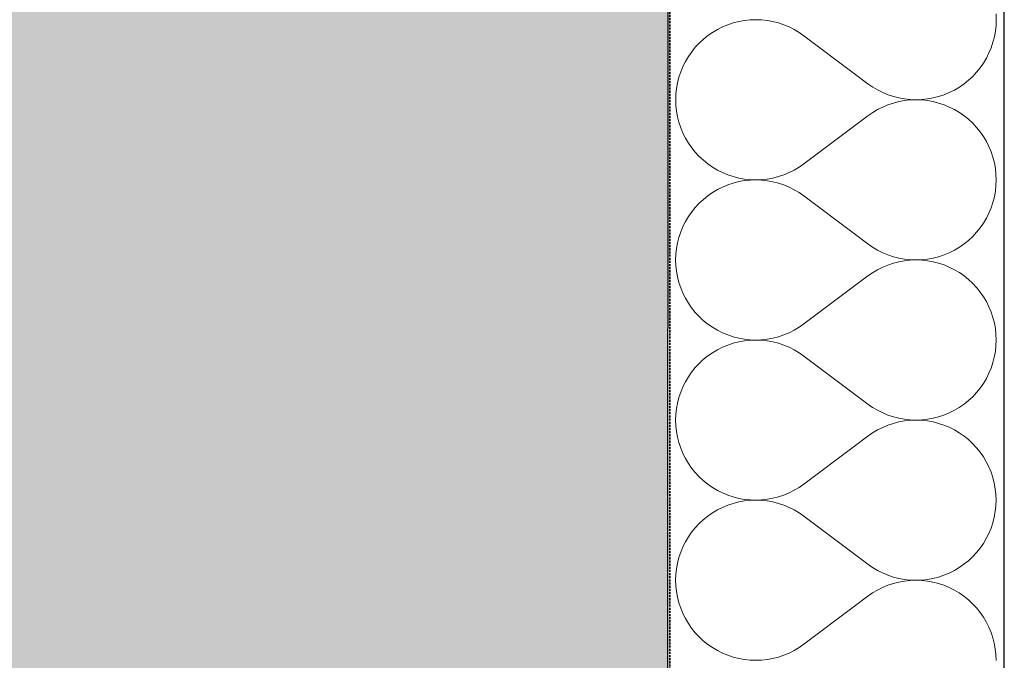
# Model space of a CAD drawing. Header units: millimetres. Extents: x -28017 to 3863, y -4271 to 20239.
# Tile 102 of 105: x -631 to -162, y 1562 to 1867. Entities that reach past the tile are written whole.
import ezdxf

# ---------------------------------------------------------------- set-up
doc = ezdxf.new("R2010")
doc.units = ezdxf.units.MM
doc.header["$MEASUREMENT"] = 0
doc.linetypes.add('Wipeout_Contour', pattern=[1000, 0, -1000])
doc.linetypes.add('čárkovaná 3', pattern=[1.5, 1, -0.5])
for name, color, linetype in [('5._POHLED ZÁPADNÍ_2_Konstrukce - nenosné', 7, 'Continuous'), ('5._POHLED ZÁPADNÍ_2_Konstrukce - nosné', 7, 'Continuous'), ('5._POHLED ZÁPADNÍ_2_Nové_Konstrukce - nosné', 7, 'Continuous'), ('5._POHLED ZÁPADNÍ_2_Nové_Výplně – Řezové', 7, 'Continuous'), ('5._POHLED ZÁPADNÍ_2_Výplně – Řezové', 7, 'Continuous')]:
    doc.layers.add(name, color=color, linetype=linetype)

# ---------------------------------------------------------------- blocks, each defined once
blk = doc.blocks.new('*X12', base_point=(-28336.19, -5790.34))
at = {"layer": '5._POHLED ZÁPADNÍ_2_Nové_Výplně – Řezové', "color": 21, "linetype": 'Continuous', "lineweight": 20, "true_color": 0xffaaaa}
for p, q in [((-166.24, 1866.69), (-166.34, 1869.41)), ((-296.34, 1863.27), (-298.77, 1862.06)), ((-293.82, 1864.31), (-296.34, 1863.27)), ((-291.24, 1865.17), (-293.82, 1864.31)), ((-288.61, 1865.84), (-291.24, 1865.17)), ((-285.93, 1866.32), (-288.61, 1865.84)), ((-283.22, 1866.61), (-285.93, 1866.32)), ((-280.5, 1866.71), (-283.22, 1866.61)), ((-277.79, 1866.61), (-280.5, 1866.71)), ((-275.08, 1866.31), (-277.79, 1866.61)), ((-272.4, 1865.83), (-275.08, 1866.31)), ((-269.77, 1865.15), (-272.4, 1865.83)), ((-267.19, 1864.29), (-269.77, 1865.15)), ((-264.68, 1863.25), (-267.19, 1864.29)), ((-262.24, 1862.03), (-264.68, 1863.25)), ((-166.63, 1861.27), (-166.34, 1863.97)), ((-166.34, 1863.97), (-166.24, 1866.69)), ((-303.35, 1859.12), (-305.47, 1857.41)), ((-301.11, 1860.67), (-303.35, 1859.12)), ((-298.77, 1862.06), (-301.11, 1860.67)), ((-259.91, 1860.64), (-262.24, 1862.03)), ((-257.67, 1859.08), (-259.91, 1860.64)), ((-227.2, 1836.22), (-257.67, 1859.08)), ((-167.79, 1855.95), (-167.12, 1858.59)), ((-167.12, 1858.59), (-166.63, 1861.27)), ((-307.46, 1855.56), (-309.31, 1853.57)), ((-305.47, 1857.41), (-307.46, 1855.56)), ((-168.65, 1853.37), (-167.79, 1855.95)), ((-312.57, 1849.22), (-313.96, 1846.88)), ((-311.02, 1851.45), (-312.57, 1849.22)), ((-309.31, 1853.57), (-311.02, 1851.45)), ((-170.91, 1848.43), (-169.69, 1850.86)), ((-169.69, 1850.86), (-168.65, 1853.37)), ((-315.18, 1844.45), (-316.22, 1841.93)), ((-313.96, 1846.88), (-315.18, 1844.45)), ((-173.85, 1843.85), (-172.3, 1846.09)), ((-172.3, 1846.09), (-170.91, 1848.43)), ((-316.22, 1841.93), (-317.08, 1839.35)), ((-179.41, 1837.89), (-177.41, 1839.75)), ((-177.41, 1839.75), (-175.56, 1841.74)), ((-175.56, 1841.74), (-173.85, 1843.85)), ((-317.76, 1836.72), (-318.24, 1834.04)), ((-317.08, 1839.35), (-317.76, 1836.72)), ((-227.2, 1836.22), (-224.97, 1834.67)), ((-183.76, 1834.64), (-181.52, 1836.19)), ((-181.52, 1836.19), (-179.41, 1837.89)), ((-318.53, 1831.33), (-318.63, 1828.62)), ((-318.24, 1834.04), (-318.53, 1831.33)), ((-224.97, 1834.67), (-222.63, 1833.28)), ((-222.63, 1833.28), (-220.2, 1832.06)), ((-220.2, 1832.06), (-217.68, 1831.01)), ((-217.68, 1831.01), (-215.1, 1830.15)), ((-193.63, 1830.14), (-191.05, 1830.99)), ((-191.05, 1830.99), (-188.53, 1832.03)), ((-188.53, 1832.03), (-186.1, 1833.25)), ((-186.1, 1833.25), (-183.76, 1834.64)), ((-318.63, 1828.62), (-318.53, 1825.9)), ((-318.53, 1825.9), (-318.24, 1823.19)), ((-217.69, 1826.19), (-220.2, 1825.15)), ((-215.1, 1827.05), (-217.69, 1826.19)), ((-215.1, 1830.15), (-212.47, 1829.48)), ((-212.47, 1827.72), (-215.1, 1827.05)), ((-212.47, 1829.48), (-209.79, 1828.99)), ((-209.79, 1828.21), (-212.47, 1827.72)), ((-209.79, 1828.99), (-207.09, 1828.7)), ((-207.09, 1828.5), (-209.79, 1828.21)), ((-207.09, 1828.7), (-204.37, 1828.6)), ((-204.37, 1828.6), (-207.09, 1828.5)), ((-204.37, 1828.6), (-201.65, 1828.7)), ((-201.65, 1828.5), (-204.37, 1828.6)), ((-201.65, 1828.7), (-198.94, 1828.98)), ((-198.94, 1828.21), (-201.65, 1828.5)), ((-198.94, 1828.98), (-196.27, 1829.46)), ((-196.27, 1827.73), (-198.94, 1828.21)), ((-196.27, 1829.46), (-193.63, 1830.14)), ((-193.63, 1827.06), (-196.27, 1827.73)), ((-191.05, 1826.2), (-193.63, 1827.06)), ((-188.54, 1825.16), (-191.05, 1826.2)), ((-318.24, 1823.19), (-317.76, 1820.51)), ((-224.97, 1822.54), (-227.2, 1820.98)), ((-222.63, 1823.93), (-224.97, 1822.54)), ((-220.2, 1825.15), (-222.63, 1823.93)), ((-186.1, 1823.95), (-188.54, 1825.16)), ((-183.76, 1822.56), (-186.1, 1823.95)), ((-181.53, 1821.01), (-183.76, 1822.56)), ((-179.41, 1819.3), (-181.53, 1821.01)), ((-317.76, 1820.51), (-317.09, 1817.88)), ((-317.09, 1817.88), (-316.23, 1815.3)), ((-227.2, 1820.98), (-257.68, 1798.13)), ((-177.42, 1817.45), (-179.41, 1819.3)), ((-175.56, 1815.46), (-177.42, 1817.45)), ((-316.23, 1815.3), (-315.19, 1812.78)), ((-315.19, 1812.78), (-313.97, 1810.35)), ((-173.86, 1813.34), (-175.56, 1815.46)), ((-172.3, 1811.1), (-173.86, 1813.34)), ((-313.97, 1810.35), (-312.58, 1808.01)), ((-312.58, 1808.01), (-311.03, 1805.78)), ((-170.91, 1808.76), (-172.3, 1811.1)), ((-169.7, 1806.33), (-170.91, 1808.76)), ((-311.03, 1805.78), (-309.32, 1803.66)), ((-309.32, 1803.66), (-307.47, 1801.67)), ((-168.66, 1803.82), (-169.7, 1806.33)), ((-167.8, 1801.24), (-168.66, 1803.82)), ((-307.47, 1801.67), (-305.48, 1799.81)), ((-305.48, 1799.81), (-303.36, 1798.11)), ((-303.36, 1798.11), (-301.12, 1796.56)), ((-259.91, 1796.58), (-257.68, 1798.13)), ((-167.12, 1798.6), (-167.8, 1801.24)), ((-166.64, 1795.92), (-167.12, 1798.6)), ((-301.12, 1796.56), (-298.78, 1795.17)), ((-298.78, 1795.17), (-296.35, 1793.95)), ((-296.35, 1793.95), (-293.83, 1792.91)), ((-293.83, 1792.91), (-291.25, 1792.05)), ((-269.78, 1792.07), (-267.2, 1792.93)), ((-267.2, 1792.93), (-264.69, 1793.97)), ((-264.69, 1793.97), (-262.25, 1795.19)), ((-262.25, 1795.19), (-259.91, 1796.58)), ((-166.35, 1793.22), (-166.64, 1795.92)), ((-166.25, 1790.5), (-166.35, 1793.22)), ((-291.25, 1788.98), (-293.84, 1788.12)), ((-291.25, 1792.05), (-288.62, 1791.38)), ((-288.62, 1789.65), (-291.25, 1788.98)), ((-288.62, 1791.38), (-285.94, 1790.9)), ((-285.94, 1790.13), (-288.62, 1789.65)), ((-285.94, 1790.9), (-283.23, 1790.61)), ((-283.23, 1790.42), (-285.94, 1790.13)), ((-283.23, 1790.61), (-280.52, 1790.52)), ((-280.52, 1790.52), (-283.23, 1790.42)), ((-280.52, 1790.52), (-277.8, 1790.61)), ((-277.8, 1790.42), (-280.52, 1790.52)), ((-277.8, 1790.61), (-275.09, 1790.91)), ((-275.09, 1790.12), (-277.8, 1790.42)), ((-275.09, 1790.91), (-272.41, 1791.39)), ((-272.41, 1789.64), (-275.09, 1790.12)), ((-272.41, 1791.39), (-269.78, 1792.07)), ((-269.78, 1788.96), (-272.41, 1789.64)), ((-267.2, 1788.1), (-269.78, 1788.96)), ((-166.35, 1787.78), (-166.25, 1790.5)), ((-301.12, 1784.48), (-303.36, 1782.93)), ((-298.78, 1785.87), (-301.12, 1784.48)), ((-296.35, 1787.08), (-298.78, 1785.87)), ((-293.84, 1788.12), (-296.35, 1787.08)), ((-264.69, 1787.06), (-267.2, 1788.1)), ((-262.25, 1785.84), (-264.69, 1787.06)), ((-259.92, 1784.45), (-262.25, 1785.84)), ((-257.68, 1782.89), (-259.92, 1784.45)), ((-167.13, 1782.4), (-166.64, 1785.08)), ((-166.64, 1785.08), (-166.35, 1787.78)), ((-307.47, 1779.37), (-309.32, 1777.38)), ((-305.48, 1781.22), (-307.47, 1779.37)), ((-303.36, 1782.93), (-305.48, 1781.22)), ((-227.21, 1760.03), (-257.68, 1782.89)), ((-168.66, 1777.18), (-167.8, 1779.76)), ((-167.8, 1779.76), (-167.13, 1782.4)), ((-311.03, 1775.26), (-312.59, 1773.03)), ((-309.32, 1777.38), (-311.03, 1775.26)), ((-170.92, 1772.24), (-169.7, 1774.67)), ((-169.7, 1774.67), (-168.66, 1777.18)), ((-313.97, 1770.69), (-315.19, 1768.26)), ((-312.59, 1773.03), (-313.97, 1770.69)), ((-173.86, 1767.66), (-172.31, 1769.9)), ((-172.31, 1769.9), (-170.92, 1772.24)), ((-316.23, 1765.74), (-317.09, 1763.16)), ((-315.19, 1768.26), (-316.23, 1765.74)), ((-177.42, 1763.55), (-175.57, 1765.55)), ((-175.57, 1765.55), (-173.86, 1767.66)), ((-317.77, 1760.53), (-318.25, 1757.85)), ((-317.09, 1763.16), (-317.77, 1760.53)), ((-181.54, 1760), (-179.42, 1761.7)), ((-179.42, 1761.7), (-177.42, 1763.55)), ((-318.25, 1757.85), (-318.54, 1755.14)), ((-227.21, 1760.03), (-224.98, 1758.48)), ((-224.98, 1758.48), (-222.64, 1757.09)), ((-222.64, 1757.09), (-220.21, 1755.87)), ((-220.21, 1755.87), (-217.7, 1754.82)), ((-191.06, 1754.8), (-188.54, 1755.84)), ((-188.54, 1755.84), (-186.11, 1757.06)), ((-186.11, 1757.06), (-183.77, 1758.45)), ((-183.77, 1758.45), (-181.54, 1760)), ((-318.54, 1755.14), (-318.64, 1752.43)), ((-318.64, 1752.43), (-318.54, 1749.71)), ((-217.7, 1754.82), (-215.11, 1753.96)), ((-215.12, 1750.86), (-217.7, 1750)), ((-212.48, 1751.53), (-215.12, 1750.86)), ((-215.11, 1753.96), (-212.48, 1753.29)), ((-212.48, 1753.29), (-209.8, 1752.8)), ((-209.8, 1752.02), (-212.48, 1751.53)), ((-209.8, 1752.8), (-207.1, 1752.51)), ((-207.1, 1752.31), (-209.8, 1752.02)), ((-207.1, 1752.51), (-204.38, 1752.41)), ((-204.38, 1752.41), (-207.1, 1752.31)), ((-204.38, 1752.41), (-201.66, 1752.5)), ((-201.66, 1752.31), (-204.38, 1752.41)), ((-201.66, 1752.5), (-198.95, 1752.79)), ((-198.95, 1752.02), (-201.66, 1752.31)), ((-198.95, 1752.79), (-196.28, 1753.27)), ((-196.28, 1751.54), (-198.95, 1752.02)), ((-196.28, 1753.27), (-193.64, 1753.95)), ((-193.64, 1750.87), (-196.28, 1751.54)), ((-193.64, 1753.95), (-191.06, 1754.8)), ((-191.06, 1750.01), (-193.64, 1750.87)), ((-318.54, 1749.71), (-318.25, 1747)), ((-318.25, 1747), (-317.77, 1744.32)), ((-224.98, 1746.35), (-227.21, 1744.79)), ((-222.64, 1747.74), (-224.98, 1746.35)), ((-220.21, 1748.96), (-222.64, 1747.74)), ((-217.7, 1750), (-220.21, 1748.96)), ((-188.55, 1748.97), (-191.06, 1750.01)), ((-186.11, 1747.76), (-188.55, 1748.97)), ((-183.77, 1746.37), (-186.11, 1747.76)), ((-181.54, 1744.82), (-183.77, 1746.37)), ((-317.77, 1744.32), (-317.1, 1741.69)), ((-317.1, 1741.69), (-316.24, 1739.11)), ((-227.21, 1744.79), (-257.69, 1721.94)), ((-179.42, 1743.11), (-181.54, 1744.82)), ((-177.43, 1741.26), (-179.42, 1743.11)), ((-316.24, 1739.11), (-315.2, 1736.59)), ((-175.57, 1739.27), (-177.43, 1741.26)), ((-173.87, 1737.15), (-175.57, 1739.27)), ((-172.31, 1734.91), (-173.87, 1737.15)), ((-315.2, 1736.59), (-313.98, 1734.16)), ((-313.98, 1734.16), (-312.59, 1731.82)), ((-170.93, 1732.57), (-172.31, 1734.91)), ((-169.71, 1730.14), (-170.93, 1732.57)), ((-312.59, 1731.82), (-311.04, 1729.59)), ((-311.04, 1729.59), (-309.33, 1727.47)), ((-309.33, 1727.47), (-307.48, 1725.48)), ((-168.67, 1727.63), (-169.71, 1730.14)), ((-167.81, 1725.05), (-168.67, 1727.63)), ((-307.48, 1725.48), (-305.49, 1723.62)), ((-305.49, 1723.62), (-303.37, 1721.92)), ((-167.13, 1722.41), (-167.81, 1725.05)), ((-303.37, 1721.92), (-301.13, 1720.37)), ((-301.13, 1720.37), (-298.79, 1718.98)), ((-298.79, 1718.98), (-296.36, 1717.76)), ((-264.7, 1717.78), (-262.26, 1719)), ((-262.26, 1719), (-259.93, 1720.39)), ((-259.93, 1720.39), (-257.69, 1721.94)), ((-166.65, 1719.73), (-167.13, 1722.41)), ((-166.36, 1717.03), (-166.65, 1719.73)), ((-296.36, 1717.76), (-293.85, 1716.72)), ((-293.85, 1716.72), (-291.26, 1715.86)), ((-291.26, 1715.86), (-288.63, 1715.19)), ((-288.63, 1713.46), (-291.26, 1712.79)), ((-288.63, 1715.19), (-285.95, 1714.71)), ((-285.95, 1713.94), (-288.63, 1713.46)), ((-285.95, 1714.71), (-283.24, 1714.42)), ((-283.24, 1714.23), (-285.95, 1713.94)), ((-283.24, 1714.42), (-280.53, 1714.32)), ((-280.53, 1714.32), (-283.24, 1714.23)), ((-280.53, 1714.32), (-277.81, 1714.42)), ((-277.81, 1714.23), (-280.53, 1714.32)), ((-277.81, 1714.42), (-275.1, 1714.72)), ((-275.1, 1713.93), (-277.81, 1714.23)), ((-275.1, 1714.72), (-272.43, 1715.2)), ((-272.43, 1713.45), (-275.1, 1713.93)), ((-272.43, 1715.2), (-269.79, 1715.87)), ((-269.79, 1712.77), (-272.43, 1713.45)), ((-269.79, 1715.87), (-267.21, 1716.74)), ((-267.21, 1716.74), (-264.7, 1717.78)), ((-166.26, 1714.31), (-166.36, 1717.03)), ((-166.36, 1711.59), (-166.26, 1714.31)), ((-298.79, 1709.68), (-301.13, 1708.29)), ((-296.36, 1710.89), (-298.79, 1709.68)), ((-293.85, 1711.93), (-296.36, 1710.89)), ((-291.26, 1712.79), (-293.85, 1711.93)), ((-267.21, 1711.91), (-269.79, 1712.77)), ((-264.7, 1710.87), (-267.21, 1711.91)), ((-262.27, 1709.65), (-264.7, 1710.87)), ((-259.93, 1708.26), (-262.27, 1709.65)), ((-167.14, 1706.21), (-166.65, 1708.89)), ((-166.65, 1708.89), (-166.36, 1711.59)), ((-305.49, 1705.03), (-307.48, 1703.18)), ((-303.37, 1706.74), (-305.49, 1705.03)), ((-301.13, 1708.29), (-303.37, 1706.74)), ((-257.69, 1706.7), (-259.93, 1708.26)), ((-227.22, 1683.84), (-257.69, 1706.7)), ((-167.81, 1703.57), (-167.14, 1706.21)), ((-309.34, 1701.19), (-311.04, 1699.07)), ((-307.48, 1703.18), (-309.34, 1701.19)), ((-169.71, 1698.48), (-168.67, 1700.99)), ((-168.67, 1700.99), (-167.81, 1703.57)), ((-312.6, 1696.84), (-313.98, 1694.5)), ((-311.04, 1699.07), (-312.6, 1696.84)), ((-172.32, 1693.71), (-170.93, 1696.05)), ((-170.93, 1696.05), (-169.71, 1698.48)), ((-315.2, 1692.07), (-316.25, 1689.55)), ((-313.98, 1694.5), (-315.2, 1692.07)), ((-175.58, 1689.35), (-173.87, 1691.47)), ((-173.87, 1691.47), (-172.32, 1693.71)), ((-317.1, 1686.97), (-317.78, 1684.34)), ((-316.25, 1689.55), (-317.1, 1686.97)), ((-181.55, 1683.81), (-179.43, 1685.51)), ((-179.43, 1685.51), (-177.43, 1687.36)), ((-177.43, 1687.36), (-175.58, 1689.35)), ((-318.26, 1681.66), (-318.55, 1678.95)), ((-317.78, 1684.34), (-318.26, 1681.66)), ((-227.22, 1683.84), (-224.99, 1682.29)), ((-224.99, 1682.29), (-222.65, 1680.9)), ((-222.65, 1680.9), (-220.22, 1679.68)), ((-188.56, 1679.65), (-186.12, 1680.87)), ((-186.12, 1680.87), (-183.78, 1682.26)), ((-183.78, 1682.26), (-181.55, 1683.81)), ((-318.55, 1678.95), (-318.65, 1676.23)), ((-318.65, 1676.23), (-318.55, 1673.52)), ((-220.22, 1679.68), (-217.71, 1678.63)), ((-217.71, 1678.63), (-215.13, 1677.77)), ((-215.13, 1677.77), (-212.49, 1677.1)), ((-212.49, 1677.1), (-209.81, 1676.61)), ((-209.81, 1676.61), (-207.11, 1676.32)), ((-207.11, 1676.12), (-209.81, 1675.83)), ((-207.11, 1676.32), (-204.39, 1676.22)), ((-204.39, 1676.22), (-207.11, 1676.12)), ((-204.39, 1676.22), (-201.67, 1676.31)), ((-201.67, 1676.12), (-204.39, 1676.22)), ((-201.67, 1676.31), (-198.97, 1676.6)), ((-198.97, 1675.83), (-201.67, 1676.12)), ((-198.97, 1676.6), (-196.29, 1677.08)), ((-196.29, 1677.08), (-193.65, 1677.76)), ((-193.65, 1677.76), (-191.07, 1678.61)), ((-191.07, 1678.61), (-188.56, 1679.65)), ((-318.55, 1673.52), (-318.26, 1670.81)), ((-222.65, 1671.55), (-224.99, 1670.16)), ((-220.22, 1672.77), (-222.65, 1671.55)), ((-217.71, 1673.81), (-220.22, 1672.77)), ((-215.13, 1674.67), (-217.71, 1673.81)), ((-212.49, 1675.34), (-215.13, 1674.67)), ((-209.81, 1675.83), (-212.49, 1675.34)), ((-196.29, 1675.35), (-198.97, 1675.83)), ((-193.65, 1674.68), (-196.29, 1675.35)), ((-191.07, 1673.82), (-193.65, 1674.68)), ((-188.56, 1672.78), (-191.07, 1673.82)), ((-186.12, 1671.56), (-188.56, 1672.78)), ((-183.78, 1670.18), (-186.12, 1671.56)), ((-318.26, 1670.81), (-317.78, 1668.13)), ((-317.78, 1668.13), (-317.11, 1665.5)), ((-227.22, 1668.6), (-257.7, 1645.75)), ((-224.99, 1670.16), (-227.22, 1668.6)), ((-181.55, 1668.63), (-183.78, 1670.18)), ((-179.43, 1666.92), (-181.55, 1668.63)), ((-177.44, 1665.07), (-179.43, 1666.92)), ((-317.11, 1665.5), (-316.25, 1662.92)), ((-316.25, 1662.92), (-315.21, 1660.4)), ((-175.58, 1663.08), (-177.44, 1665.07)), ((-173.88, 1660.96), (-175.58, 1663.08)), ((-315.21, 1660.4), (-313.99, 1657.97)), ((-313.99, 1657.97), (-312.6, 1655.63)), ((-172.32, 1658.72), (-173.88, 1660.96)), ((-170.94, 1656.38), (-172.32, 1658.72)), ((-312.6, 1655.63), (-311.05, 1653.4)), ((-311.05, 1653.4), (-309.34, 1651.28)), ((-169.72, 1653.95), (-170.94, 1656.38)), ((-168.68, 1651.44), (-169.72, 1653.95)), ((-309.34, 1651.28), (-307.49, 1649.29)), ((-307.49, 1649.29), (-305.5, 1647.43)), ((-167.82, 1648.86), (-168.68, 1651.44)), ((-167.15, 1646.22), (-167.82, 1648.86)), ((-305.5, 1647.43), (-303.38, 1645.73)), ((-303.38, 1645.73), (-301.14, 1644.18)), ((-301.14, 1644.18), (-298.8, 1642.79)), ((-262.27, 1642.81), (-259.94, 1644.2)), ((-259.94, 1644.2), (-257.7, 1645.75)), ((-166.66, 1643.54), (-167.15, 1646.22)), ((-166.37, 1640.84), (-166.66, 1643.54)), ((-298.8, 1642.79), (-296.37, 1641.57)), ((-296.37, 1641.57), (-293.86, 1640.53)), ((-293.86, 1640.53), (-291.27, 1639.67)), ((-291.27, 1639.67), (-288.64, 1639)), ((-288.64, 1639), (-285.96, 1638.52)), ((-285.96, 1638.52), (-283.26, 1638.23)), ((-277.82, 1638.23), (-275.11, 1638.53)), ((-275.11, 1638.53), (-272.44, 1639.01)), ((-272.44, 1639.01), (-269.8, 1639.68)), ((-269.8, 1639.68), (-267.22, 1640.54)), ((-267.22, 1640.54), (-264.71, 1641.59)), ((-264.71, 1641.59), (-262.27, 1642.81)), ((-166.28, 1638.12), (-166.37, 1640.84)), ((-296.37, 1634.7), (-298.8, 1633.49)), ((-293.86, 1635.74), (-296.37, 1634.7)), ((-291.27, 1636.6), (-293.86, 1635.74)), ((-288.64, 1637.27), (-291.27, 1636.6)), ((-285.96, 1637.75), (-288.64, 1637.27)), ((-283.26, 1638.04), (-285.96, 1637.75)), ((-283.26, 1638.23), (-280.54, 1638.13)), ((-280.54, 1638.13), (-283.26, 1638.04)), ((-280.54, 1638.13), (-277.82, 1638.23)), ((-277.82, 1638.04), (-280.54, 1638.13)), ((-275.11, 1637.74), (-277.82, 1638.04)), ((-272.44, 1637.26), (-275.11, 1637.74)), ((-269.8, 1636.58), (-272.44, 1637.26)), ((-267.22, 1635.72), (-269.8, 1636.58)), ((-264.71, 1634.68), (-267.22, 1635.72)), ((-262.28, 1633.46), (-264.71, 1634.68)), ((-166.66, 1632.69), (-166.37, 1635.4)), ((-166.37, 1635.4), (-166.28, 1638.12)), ((-303.38, 1630.55), (-305.5, 1628.84)), ((-301.14, 1632.1), (-303.38, 1630.55)), ((-298.8, 1633.49), (-301.14, 1632.1)), ((-259.94, 1632.07), (-262.28, 1633.46)), ((-257.7, 1630.51), (-259.94, 1632.07)), ((-227.23, 1607.65), (-257.7, 1630.51)), ((-167.82, 1627.38), (-167.15, 1630.02)), ((-167.15, 1630.02), (-166.66, 1632.69)), ((-309.35, 1625), (-311.05, 1622.88)), ((-307.49, 1626.99), (-309.35, 1625)), ((-305.5, 1628.84), (-307.49, 1626.99)), ((-169.72, 1622.29), (-168.68, 1624.8)), ((-168.68, 1624.8), (-167.82, 1627.38)), ((-312.61, 1620.65), (-314, 1618.31)), ((-311.05, 1622.88), (-312.61, 1620.65)), ((-172.33, 1617.52), (-170.94, 1619.86)), ((-170.94, 1619.86), (-169.72, 1622.29)), ((-315.21, 1615.88), (-316.26, 1613.36)), ((-314, 1618.31), (-315.21, 1615.88)), ((-175.59, 1613.16), (-173.88, 1615.28)), ((-173.88, 1615.28), (-172.33, 1617.52)), ((-317.12, 1610.78), (-317.79, 1608.15)), ((-316.26, 1613.36), (-317.12, 1610.78)), ((-179.44, 1609.32), (-177.45, 1611.17)), ((-177.45, 1611.17), (-175.59, 1613.16)), ((-317.79, 1608.15), (-318.27, 1605.47)), ((-227.23, 1607.65), (-225, 1606.1)), ((-225, 1606.1), (-222.66, 1604.71)), ((-186.13, 1604.68), (-183.79, 1606.06)), ((-183.79, 1606.06), (-181.56, 1607.62)), ((-181.56, 1607.62), (-179.44, 1609.32)), ((-318.56, 1602.76), (-318.66, 1600.04)), ((-318.27, 1605.47), (-318.56, 1602.76)), ((-222.66, 1604.71), (-220.23, 1603.49)), ((-220.23, 1603.49), (-217.72, 1602.44)), ((-217.72, 1602.44), (-215.14, 1601.58)), ((-215.14, 1601.58), (-212.5, 1600.91)), ((-196.3, 1600.89), (-193.66, 1601.56)), ((-193.66, 1601.56), (-191.08, 1602.42)), ((-191.08, 1602.42), (-188.57, 1603.46)), ((-188.57, 1603.46), (-186.13, 1604.68)), ((-318.66, 1600.04), (-318.56, 1597.33)), ((-318.56, 1597.33), (-318.27, 1594.62)), ((-220.23, 1596.58), (-222.66, 1595.36)), ((-217.72, 1597.62), (-220.23, 1596.58)), ((-215.14, 1598.48), (-217.72, 1597.62)), ((-212.5, 1599.15), (-215.14, 1598.48)), ((-212.5, 1600.91), (-209.82, 1600.42)), ((-209.82, 1599.64), (-212.5, 1599.15)), ((-209.82, 1600.42), (-207.12, 1600.13)), ((-207.12, 1599.93), (-209.82, 1599.64)), ((-207.12, 1600.13), (-204.4, 1600.03)), ((-204.4, 1600.03), (-207.12, 1599.93)), ((-204.4, 1600.03), (-201.68, 1600.12)), ((-201.68, 1599.93), (-204.4, 1600.03)), ((-201.68, 1600.12), (-198.98, 1600.41)), ((-198.98, 1599.64), (-201.68, 1599.93)), ((-198.98, 1600.41), (-196.3, 1600.89)), ((-196.3, 1599.16), (-198.98, 1599.64)), ((-193.66, 1598.49), (-196.3, 1599.16)), ((-191.08, 1597.63), (-193.66, 1598.49)), ((-188.57, 1596.59), (-191.08, 1597.63)), ((-186.13, 1595.37), (-188.57, 1596.59)), ((-318.27, 1594.62), (-317.79, 1591.94)), ((-317.79, 1591.94), (-317.12, 1589.31)), ((-227.23, 1592.41), (-257.71, 1569.56)), ((-225, 1593.97), (-227.23, 1592.41)), ((-222.66, 1595.36), (-225, 1593.97)), ((-183.79, 1593.99), (-186.13, 1595.37)), ((-181.56, 1592.44), (-183.79, 1593.99)), ((-179.44, 1590.73), (-181.56, 1592.44)), ((-317.12, 1589.31), (-316.26, 1586.73)), ((-177.45, 1588.88), (-179.44, 1590.73)), ((-175.59, 1586.88), (-177.45, 1588.88)), ((-316.26, 1586.73), (-315.22, 1584.21)), ((-315.22, 1584.21), (-314, 1581.78)), ((-173.89, 1584.77), (-175.59, 1586.88)), ((-172.34, 1582.53), (-173.89, 1584.77)), ((-170.95, 1580.19), (-172.34, 1582.53)), ((-314, 1581.78), (-312.61, 1579.44)), ((-312.61, 1579.44), (-311.06, 1577.21)), ((-169.73, 1577.76), (-170.95, 1580.19)), ((-168.69, 1575.25), (-169.73, 1577.76)), ((-311.06, 1577.21), (-309.35, 1575.09)), ((-309.35, 1575.09), (-307.5, 1573.1)), ((-307.5, 1573.1), (-305.51, 1571.24)), ((-167.83, 1572.67), (-168.69, 1575.25)), ((-305.51, 1571.24), (-303.39, 1569.54)), ((-303.39, 1569.54), (-301.15, 1567.99)), ((-259.95, 1568.01), (-257.71, 1569.56)), ((-167.16, 1570.03), (-167.83, 1572.67)), ((-166.67, 1567.35), (-167.16, 1570.03)), ((-301.15, 1567.99), (-298.81, 1566.6)), ((-298.81, 1566.6), (-296.38, 1565.38)), ((-296.38, 1565.38), (-293.87, 1564.34)), ((-293.87, 1564.34), (-291.28, 1563.48)), ((-269.81, 1563.49), (-267.23, 1564.35)), ((-267.23, 1564.35), (-264.72, 1565.4)), ((-264.72, 1565.4), (-262.29, 1566.62)), ((-262.29, 1566.62), (-259.95, 1568.01)), ((-166.38, 1564.65), (-166.67, 1567.35)), ((-166.29, 1561.93), (-166.38, 1564.65)), ((-291.28, 1563.48), (-288.65, 1562.81)), ((-288.65, 1562.81), (-285.97, 1562.33)), ((-285.97, 1562.33), (-283.27, 1562.04)), ((-283.27, 1562.04), (-280.55, 1561.94)), ((-280.55, 1561.94), (-277.83, 1562.04)), ((-277.83, 1562.04), (-275.12, 1562.33)), ((-275.12, 1562.33), (-272.45, 1562.82)), ((-272.45, 1562.82), (-269.81, 1563.49))]:
    blk.add_line(p, q, dxfattribs=at)

msp = doc.modelspace()

# ---------------------------------------------------------------- hatches: boundary and pattern name
at = {"layer": '5._POHLED ZÁPADNÍ_2_Výplně – Řezové', "linetype": 'Continuous', "lineweight": 13}
msp.add_hatch(color=254, dxfattribs=at).paths.add_polyline_path([(-1191.69, 1200.11), (-321.69, 1199.98), (-321.69, 2176.29), (-1191.69, 2176.29)])

# ---------------------------------------------------------------- linework, layer by layer
at = {"layer": '5._POHLED ZÁPADNÍ_2_Konstrukce - nosné', "color": 7, "linetype": 'Continuous', "lineweight": 50, "flags": 128}
msp.add_lwpolyline([(-321.69, 349.98), (-321.69, 2176.29)], dxfattribs=at)

# ---------------------------------------------------------------- next in the draw order: wipeouts: each hides what was drawn before it
at = {"color": 254, "linetype": 'Wipeout_Contour', "lineweight": 0, "ltscale": 7445.039207}
msp.add_wipeout([(-322.65, 349.97), (-162.65, 349.95), (-162.39, 2176.68), (-312.39, 2176.7), (-322.39, 2176.7)], dxfattribs=at).dxf.layer = '5._POHLED ZÁPADNÍ_2_Nové_Výplně – Řezové'

# ---------------------------------------------------------------- next in the draw order: linework, layer by layer
at = {"layer": '5._POHLED ZÁPADNÍ_2_Konstrukce - nenosné', "color": 7, "linetype": 'čárkovaná 3', "lineweight": 35}
msp.add_line((-321.45, 349.97), (-321.45, 17970.06), dxfattribs=at)
at = {"layer": '5._POHLED ZÁPADNÍ_2_Nové_Konstrukce - nosné', "color": 1, "linetype": 'Continuous', "lineweight": 25, "flags": 128}
for points in [[(-322.39, 2176.7), (-322.65, 349.97)], [(-162.65, 349.95), (-162.39, 2176.68)]]:
    msp.add_lwpolyline(points, dxfattribs=at)

# ---------------------------------------------------------------- next in the draw order: block references
at = {"layer": '5._POHLED ZÁPADNÍ_2_Konstrukce - nenosné', "color": 9, "linetype": 'Continuous', "lineweight": 13}
msp.add_blockref('*X12', (-28336.19, -5790.34), dxfattribs=at)

doc.saveas('drawing.dxf')
